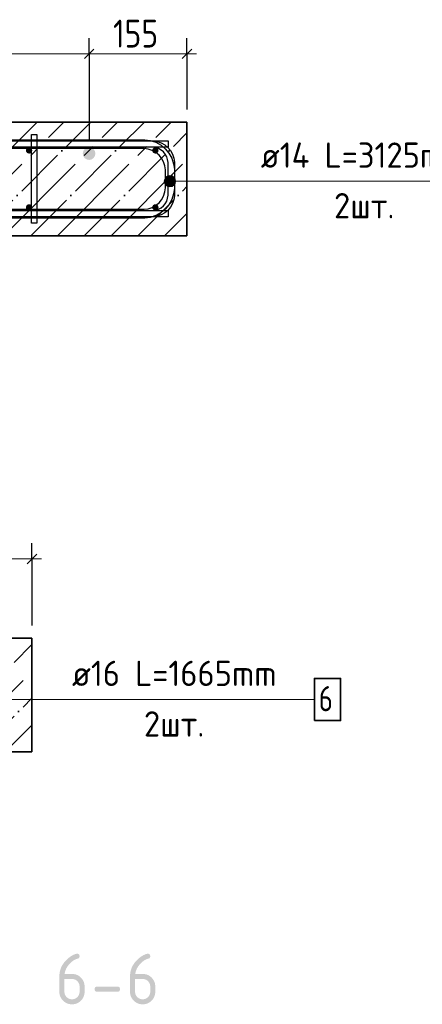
# Model space of a CAD drawing. Header units: millimetres. Extents: x -49773 to 2322955, y -3321 to 58485.
# Tile 131 of 256: x 567777 to 570965, y 12919 to 20705. Entities that reach past the tile are written whole.
import ezdxf

# ---------------------------------------------------------------- set-up
doc = ezdxf.new("R2010")
doc.units = ezdxf.units.MM
doc.linetypes.add('______11', pattern=[500, 400, -50, 0, -50])
doc.linetypes.add('______5', pattern=[1100, 800, -100, 100, -100])
for name, color, linetype, lineweight in [('Standard', 7, 'Continuous', 25), ('Арм.стержн. Арматура края', 96, 'Continuous', 35), ('Арм.стержн. вертикальными 1', 22, 'Continuous', 35), ('Арм.стержн.горизонт. 1', 180, 'Continuous', 35), ('Арм.стержн.горизонт. 2', 202, 'Continuous', 35), ('Размерная линия_ общее', 7, 'Continuous', 13)]:
    doc.layers.add(name, color=color, linetype=linetype, lineweight=lineweight)
doc.layers.add('Арм.стержн. вертикальными 2', color=7, linetype='Continuous', lineweight=35, true_color=0x006e00)
doc.layers.add('Арм.стержн.Стяжки', color=7, linetype='Continuous', lineweight=35, true_color=0x501e0f)
doc.styles.add('ISOCPEUR', font='txt')

msp = doc.modelspace()

# ---------------------------------------------------------------- hatches: boundary and pattern name
at = {"layer": 'Standard', "linetype": 'Continuous', "lineweight": 35, "transparency": 33554687}
h = msp.add_hatch(color=7, dxfattribs=at)
h.paths.add_polyline_path([(568131.7, 13119), (568131.7, 13019), (568131.7, 13012.7), (568132.8, 13006.9), (568133.9, 13001.1), (568136, 12995.8), (568138.2, 12990.5), (568141.4, 12985.6), (568144.7, 12980.8), (568149, 12976.4), (568153.4, 12972.1), (568158.2, 12968.8), (568163, 12965.6), (568168.3, 12963.4), (568173.6, 12961.2), (568179.4, 12960.1), (568185.2, 12959), (568191.4, 12959), (568197.7, 12959), (568203.5, 12960.1), (568209.2, 12961.2), (568214.5, 12963.4), (568219.8, 12965.6), (568224.7, 12968.9), (568229.5, 12972.2), (568233.8, 12976.6), (568238.2, 12981), (568241.4, 12985.8), (568244.7, 12990.7), (568246.8, 12996), (568249, 13001.3), (568250.1, 13007), (568251.2, 13012.8), (568251.2, 13019), (568251.2, 13059), (568251.2, 13065.3), (568250.1, 13071.1), (568249, 13076.9), (568246.8, 13082.2), (568244.6, 13087.5), (568241.3, 13092.3), (568238, 13097.2), (568233.7, 13101.5), (568229.3, 13105.9), (568224.5, 13109.2), (568219.6, 13112.4), (568214.4, 13114.6), (568209.1, 13116.8), (568203.3, 13117.9), (568197.6, 13119), (568191.4, 13119)])
h.paths.add_polyline_path([(568231.2, 13319), (568233.7, 13319), (568235.9, 13318.6), (568238.1, 13318.3), (568240, 13317.7), (568241.8, 13317.1), (568243.4, 13316.1), (568244.9, 13315.2), (568246.2, 13314), (568247.4, 13312.7), (568248.4, 13311.1), (568249.3, 13309.6), (568249.9, 13307.7), (568250.5, 13305.8), (568250.9, 13303.6), (568251.2, 13301.5), (568251.2, 13299), (568251.2, 13295.3), (568250.5, 13292.3), (568249.9, 13289.4), (568248.7, 13287.2), (568247.4, 13285.1), (568245.6, 13283.7), (568243.7, 13282.3), (568241.2, 13281.7), (568235.7, 13280.3), (568230.3, 13278.4), (568224.9, 13276.5), (568219.7, 13274.2), (568214.5, 13271.8), (568209.5, 13268.9), (568204.5, 13266.1), (568199.6, 13262.8), (568194.8, 13259.4), (568190.1, 13255.6), (568185.4, 13251.8), (568180.9, 13247.5), (568176.4, 13243.2), (568172.1, 13238.4), (568167.8, 13233.7), (568163.6, 13228.4), (568157.1, 13220.1), (568151.9, 13211.6), (568146.7, 13203.1), (568142.9, 13194.4), (568139.1, 13185.7), (568136.7, 13176.9), (568134.2, 13168), (568133.2, 13159), (568191.5, 13159), (568196.8, 13159), (568201.9, 13158.6), (568206.9, 13158.1), (568211.8, 13157.2), (568216.7, 13156.3), (568221.3, 13154.9), (568226, 13153.6), (568230.4, 13151.7), (568234.9, 13149.9), (568239.1, 13147.7), (568243.3, 13145.4), (568247.3, 13142.7), (568251.3, 13139.9), (568255.1, 13136.7), (568258.9, 13133.6), (568262.5, 13129.9), (568266.1, 13126.3), (568269.3, 13122.5), (568272.4, 13118.6), (568275.1, 13114.6), (568277.8, 13110.5), (568280, 13106.3), (568282.3, 13102.1), (568284.1, 13097.7), (568285.8, 13093.2), (568287.2, 13088.6), (568288.6, 13084), (568289.4, 13079.1), (568290.3, 13074.3), (568290.8, 13069.3), (568291.2, 13064.2), (568291.2, 13059), (568291.2, 13019), (568291.2, 13013.8), (568290.8, 13008.7), (568290.3, 13003.7), (568289.4, 12998.9), (568288.5, 12994), (568287.1, 12989.4), (568285.8, 12984.8), (568283.9, 12980.3), (568282.1, 12975.9), (568279.8, 12971.7), (568277.6, 12967.4), (568274.8, 12963.4), (568272.1, 12959.4), (568268.9, 12955.5), (568265.7, 12951.7), (568262, 12948.1), (568258.4, 12944.4), (568254.6, 12941.2), (568250.7, 12938.1), (568246.7, 12935.3), (568242.7, 12932.6), (568238.4, 12930.3), (568234.2, 12928), (568229.8, 12926.2), (568225.4, 12924.4), (568220.8, 12923), (568216.2, 12921.7), (568211.4, 12920.8), (568206.6, 12919.9), (568201.6, 12919.4), (568196.6, 12919), (568191.4, 12919), (568186.2, 12919), (568181.2, 12919.4), (568176.2, 12919.9), (568171.3, 12920.8), (568166.5, 12921.7), (568161.9, 12923), (568157.3, 12924.4), (568152.9, 12926.2), (568148.4, 12928), (568144.2, 12930.3), (568140, 12932.5), (568136, 12935.2), (568131.9, 12937.9), (568128.1, 12941.1), (568124.3, 12944.3), (568120.7, 12947.9), (568117, 12951.5), (568113.8, 12955.3), (568110.7, 12959.1), (568107.9, 12963.2), (568105.2, 12967.2), (568103, 12971.4), (568100.7, 12975.6), (568098.9, 12980), (568097, 12984.4), (568095.7, 12989), (568094.3, 12993.6), (568093.4, 12998.4), (568092.5, 13003.2), (568092.1, 13008.2), (568091.6, 13013.2), (568091.6, 13018.3), (568091.6, 13139), (568091.6, 13147.4), (568092.3, 13155.7), (568093, 13163.9), (568094.4, 13171.9), (568095.8, 13179.8), (568097.9, 13187.5), (568100.1, 13195.2), (568102.9, 13202.7), (568105.7, 13210.1), (568109.2, 13217.3), (568112.7, 13224.5), (568116.9, 13231.4), (568121.2, 13238.3), (568126.1, 13245), (568131, 13251.6), (568136.6, 13258), (568141, 13263), (568145.5, 13267.6), (568150, 13272.2), (568154.6, 13276.4), (568159.1, 13280.7), (568163.8, 13284.6), (568168.5, 13288.5), (568173.3, 13292), (568178.1, 13295.5), (568182.9, 13298.7), (568187.8, 13301.8), (568192.8, 13304.6), (568197.8, 13307.4), (568202.8, 13309.9), (568207.9, 13312.3), (568213.1, 13314.4), (568216, 13315.5), (568218.6, 13316.4), (568221.2, 13317.3), (568223.5, 13317.8), (568225.8, 13318.4), (568227.7, 13318.7), (568229.6, 13319)], flags=16)
h = msp.add_hatch(color=7, dxfattribs=at)
h.paths.add_polyline_path([(568691.2, 13119), (568691.2, 13019), (568691.2, 13012.7), (568692.3, 13006.9), (568693.4, 13001.1), (568695.6, 12995.8), (568697.7, 12990.5), (568701, 12985.6), (568704.3, 12980.8), (568708.6, 12976.4), (568712.9, 12972.1), (568717.7, 12968.8), (568722.6, 12965.6), (568727.9, 12963.4), (568733.2, 12961.2), (568738.9, 12960.1), (568744.7, 12959), (568751, 12959), (568757.2, 12959), (568763, 12960.1), (568768.8, 12961.2), (568774.1, 12963.4), (568779.4, 12965.6), (568784.2, 12968.9), (568789, 12972.2), (568793.4, 12976.6), (568797.7, 12981), (568801, 12985.8), (568804.2, 12990.7), (568806.4, 12996), (568808.6, 13001.3), (568809.6, 13007), (568810.7, 13012.8), (568810.7, 13019), (568810.7, 13059), (568810.7, 13065.3), (568809.6, 13071.1), (568808.5, 13076.9), (568806.3, 13082.2), (568804.2, 13087.5), (568800.9, 13092.3), (568797.6, 13097.2), (568793.2, 13101.5), (568788.8, 13105.9), (568784, 13109.2), (568779.2, 13112.4), (568773.9, 13114.6), (568768.6, 13116.8), (568762.9, 13117.9), (568757.2, 13119), (568751, 13119)])
h.paths.add_polyline_path([(568790.8, 13319), (568793.3, 13319), (568795.4, 13318.6), (568797.6, 13318.3), (568799.5, 13317.7), (568801.4, 13317.1), (568802.9, 13316.1), (568804.5, 13315.2), (568805.7, 13314), (568807, 13312.7), (568807.9, 13311.1), (568808.8, 13309.6), (568809.5, 13307.7), (568810.1, 13305.8), (568810.4, 13303.6), (568810.7, 13301.5), (568810.7, 13299), (568810.7, 13295.3), (568810.1, 13292.3), (568809.5, 13289.4), (568808.2, 13287.2), (568807, 13285.1), (568805.1, 13283.7), (568803.2, 13282.3), (568800.8, 13281.7), (568795.2, 13280.3), (568789.8, 13278.4), (568784.5, 13276.5), (568779.3, 13274.2), (568774.1, 13271.8), (568769.1, 13268.9), (568764, 13266.1), (568759.2, 13262.8), (568754.3, 13259.4), (568749.7, 13255.6), (568745, 13251.8), (568740.5, 13247.5), (568736, 13243.2), (568731.7, 13238.4), (568727.4, 13233.7), (568723.2, 13228.4), (568716.6, 13220.1), (568711.4, 13211.6), (568706.3, 13203.1), (568702.5, 13194.4), (568698.6, 13185.7), (568696.2, 13176.9), (568693.8, 13168), (568692.7, 13159), (568751.1, 13159), (568756.3, 13159), (568761.4, 13158.6), (568766.5, 13158.1), (568771.4, 13157.2), (568776.2, 13156.3), (568780.9, 13154.9), (568785.5, 13153.6), (568790, 13151.7), (568794.4, 13149.9), (568798.6, 13147.7), (568802.9, 13145.4), (568806.9, 13142.7), (568810.9, 13139.9), (568814.7, 13136.7), (568818.5, 13133.6), (568822.1, 13129.9), (568825.7, 13126.3), (568828.8, 13122.5), (568831.9, 13118.6), (568834.6, 13114.6), (568837.3, 13110.5), (568839.6, 13106.3), (568841.8, 13102.1), (568843.6, 13097.7), (568845.4, 13093.2), (568846.8, 13088.6), (568848.1, 13084), (568849, 13079.1), (568849.9, 13074.3), (568850.3, 13069.3), (568850.8, 13064.2), (568850.8, 13059), (568850.8, 13019), (568850.8, 13013.8), (568850.3, 13008.7), (568849.9, 13003.7), (568849, 12998.9), (568848.1, 12994), (568846.7, 12989.4), (568845.3, 12984.8), (568843.5, 12980.3), (568841.7, 12975.9), (568839.4, 12971.7), (568837.1, 12967.4), (568834.4, 12963.4), (568831.6, 12959.4), (568828.4, 12955.5), (568825.3, 12951.7), (568821.6, 12948.1), (568818, 12944.4), (568814.1, 12941.2), (568810.3, 12938.1), (568806.2, 12935.3), (568802.2, 12932.6), (568798, 12930.3), (568793.8, 12928), (568789.4, 12926.2), (568784.9, 12924.4), (568780.3, 12923), (568775.7, 12921.7), (568770.9, 12920.8), (568766.1, 12919.9), (568761.1, 12919.4), (568756.2, 12919), (568751, 12919), (568745.8, 12919), (568740.7, 12919.4), (568735.7, 12919.9), (568730.9, 12920.8), (568726.1, 12921.7), (568721.5, 12923), (568716.8, 12924.4), (568712.4, 12926.2), (568708, 12928), (568703.8, 12930.3), (568699.5, 12932.5), (568695.5, 12935.2), (568691.5, 12937.9), (568687.7, 12941.1), (568683.8, 12944.3), (568680.2, 12947.9), (568676.6, 12951.5), (568673.4, 12955.3), (568670.2, 12959.1), (568667.5, 12963.2), (568664.8, 12967.2), (568662.5, 12971.4), (568660.2, 12975.6), (568658.4, 12980), (568656.6, 12984.4), (568655.2, 12989), (568653.9, 12993.6), (568653, 12998.4), (568652.1, 13003.2), (568651.6, 13008.2), (568651.2, 13013.2), (568651.2, 13018.3), (568651.2, 13139), (568651.2, 13147.4), (568651.9, 13155.7), (568652.6, 13163.9), (568654, 13171.9), (568655.4, 13179.8), (568657.5, 13187.5), (568659.6, 13195.2), (568662.4, 13202.7), (568665.2, 13210.1), (568668.8, 13217.3), (568672.3, 13224.5), (568676.5, 13231.4), (568680.7, 13238.3), (568685.6, 13245), (568690.6, 13251.6), (568696.2, 13258), (568700.6, 13263), (568705.1, 13267.6), (568709.5, 13272.2), (568714.1, 13276.4), (568718.7, 13280.7), (568723.4, 13284.6), (568728, 13288.5), (568732.8, 13292), (568737.6, 13295.5), (568742.5, 13298.7), (568747.4, 13301.8), (568752.3, 13304.6), (568757.3, 13307.4), (568762.4, 13309.9), (568767.5, 13312.3), (568772.6, 13314.4), (568775.6, 13315.5), (568778.2, 13316.4), (568780.8, 13317.3), (568783.1, 13317.8), (568785.3, 13318.4), (568787.3, 13318.7), (568789.2, 13319)], flags=16)
msp.add_hatch(color=7, dxfattribs=at).paths.add_polyline_path([(568551.2, 13018.8), (568391.3, 13018.8), (568388.8, 13018.8), (568386.6, 13019.1), (568384.4, 13019.4), (568382.5, 13020), (568380.7, 13020.6), (568379.1, 13021.6), (568377.5, 13022.5), (568376.3, 13023.8), (568375.1, 13025), (568374.1, 13026.6), (568373.2, 13028.2), (568372.5, 13030), (568371.9, 13031.9), (568371.6, 13034.1), (568371.3, 13036.3), (568371.3, 13038.8), (568371.3, 13041.3), (568371.6, 13043.5), (568371.9, 13045.7), (568372.5, 13047.6), (568373.2, 13049.5), (568374.1, 13051), (568375.1, 13052.6), (568376.3, 13053.8), (568377.5, 13055.1), (568379.1, 13056), (568380.7, 13057), (568382.5, 13057.6), (568384.4, 13058.2), (568386.6, 13058.5), (568388.8, 13058.8), (568391.3, 13058.8), (568551.2, 13058.8), (568553.7, 13058.8), (568555.9, 13058.5), (568558.1, 13058.2), (568560, 13057.6), (568561.9, 13057), (568563.4, 13056), (568565, 13055.1), (568566.2, 13053.8), (568567.5, 13052.6), (568568.4, 13051), (568569.4, 13049.5), (568570, 13047.6), (568570.6, 13045.7), (568570.9, 13043.5), (568571.2, 13041.3), (568571.2, 13038.8), (568571.2, 13036.3), (568570.9, 13034.1), (568570.6, 13031.9), (568570, 13030), (568569.4, 13028.2), (568568.4, 13026.6), (568567.5, 13025), (568566.2, 13023.8), (568565, 13022.5), (568563.4, 13021.6), (568561.9, 13020.6), (568560, 13020), (568558.1, 13019.4), (568555.9, 13019.1), (568553.7, 13018.8)], flags=16)
at = {"layer": 'Арм.стержн. вертикальными 1', "linetype": 'Continuous', "lineweight": 50, "transparency": 33554687}
for points in [[(567876.9, 19671.4), (567875, 19681), (567869.6, 19689.1), (567861.4, 19694.5), (567851.9, 19696.4), (567842.3, 19694.5), (567834.2, 19689.1), (567828.8, 19681), (567826.9, 19671.4), (567828.8, 19661.8), (567834.2, 19653.7), (567842.3, 19648.3), (567851.9, 19646.4), (567861.4, 19648.3), (567869.6, 19653.7), (567875, 19661.8)], [(568876.9, 19671.4), (568875, 19681), (568869.6, 19689.1), (568861.4, 19694.5), (568851.9, 19696.4), (568842.3, 19694.5), (568834.2, 19689.1), (568828.8, 19681), (568826.9, 19671.4), (568828.8, 19661.8), (568834.2, 19653.7), (568842.3, 19648.3), (568851.9, 19646.4), (568861.4, 19648.3), (568869.6, 19653.7), (568875, 19661.8)], [(567876.9, 19221.4), (567875, 19231), (567869.6, 19239.1), (567861.4, 19244.5), (567851.9, 19246.4), (567842.3, 19244.5), (567834.2, 19239.1), (567828.8, 19231), (567826.9, 19221.4), (567828.8, 19211.8), (567834.2, 19203.7), (567842.3, 19198.3), (567851.9, 19196.4), (567861.4, 19198.3), (567869.6, 19203.7), (567875, 19211.8)], [(568876.9, 19221.4), (568875, 19231), (568869.6, 19239.1), (568861.4, 19244.5), (568851.9, 19246.4), (568842.3, 19244.5), (568834.2, 19239.1), (568828.8, 19231), (568826.9, 19221.4), (568828.8, 19211.8), (568834.2, 19203.7), (568842.3, 19198.3), (568851.9, 19196.4), (568861.4, 19198.3), (568869.6, 19203.7), (568875, 19211.8)]]:
    msp.add_hatch(color=4, dxfattribs=at).paths.add_polyline_path(points)
at = {"layer": 'Арм.стержн. вертикальными 2', "linetype": 'Continuous', "lineweight": 50, "transparency": 33554687}
msp.add_hatch(color=7, dxfattribs=at).paths.add_polyline_path([(568376.9, 19646.4), (568373.1, 19665.5), (568362.2, 19681.8), (568346, 19692.6), (568326.9, 19696.4), (568307.7, 19692.6), (568291.5, 19681.8), (568280.7, 19665.5), (568276.9, 19646.4), (568280.7, 19627.3), (568291.5, 19611.1), (568307.7, 19600.2), (568326.9, 19596.4), (568346, 19600.2), (568362.2, 19611.1), (568373.1, 19627.3)])
at = {"layer": 'Арм.стержн.горизонт. 2', "linetype": 'Continuous', "lineweight": 13, "transparency": 33554687}
for points in [[(568944.4, 19389.3), (568944.4, 19466.7), (568928.2, 19450.5)], [(568944.4, 19389.3), (568944.4, 19466.7), (568928.2, 19450.5)], [(568966.9, 19383), (568966.9, 19473), (568944.4, 19466.7)], [(568966.9, 19383), (568966.9, 19473), (568944.4, 19466.7)], [(568966.9, 19383), (568944.4, 19466.7), (568944.4, 19389.3)], [(568966.9, 19383), (568944.4, 19466.7), (568944.4, 19389.3)], [(568989.4, 19389.3), (568989.4, 19466.7), (568966.9, 19473)], [(568989.4, 19389.3), (568966.9, 19473), (568966.9, 19383)], [(568989.4, 19389.3), (568989.4, 19466.7), (568966.9, 19473)], [(568989.4, 19389.3), (568966.9, 19473), (568966.9, 19383)], [(569005.6, 19405.5), (569005.6, 19450.5), (568989.4, 19466.7)], [(569005.6, 19405.5), (568989.4, 19466.7), (568989.4, 19389.3)], [(569005.6, 19405.5), (569005.6, 19450.5), (568989.4, 19466.7)], [(569005.6, 19405.5), (568989.4, 19466.7), (568989.4, 19389.3)], [(568928.2, 19405.5), (568928.2, 19450.5), (568921.9, 19428)], [(568928.2, 19405.5), (568928.2, 19450.5), (568921.9, 19428)], [(568944.4, 19389.3), (568928.2, 19450.5), (568928.2, 19405.5)], [(568944.4, 19389.3), (568928.2, 19450.5), (568928.2, 19405.5)], [(569005.6, 19450.5), (569005.6, 19405.5), (569011.9, 19428)], [(569005.6, 19450.5), (569005.6, 19405.5), (569011.9, 19428)]]:
    msp.add_hatch(color=7, dxfattribs=at).paths.add_polyline_path(points)

# ---------------------------------------------------------------- linework, layer by layer
at = {"layer": 'Standard', "color": 7, "linetype": 'Continuous', "lineweight": 35, "transparency": 33554687}
for p, q in [((569101.9, 19896.3), (560001.9, 19896.3)), ((569101.9, 18996.3), (569101.9, 19896.3)), ((560001.9, 18996.3), (569101.9, 18996.3)), ((567874.7, 15815.1), (558774.7, 15815.1)), ((567874.7, 14915.1), (567874.7, 15815.1)), ((558774.7, 14915.1), (567874.7, 14915.1))]:
    msp.add_line(p, q, dxfattribs=at)
at = {"layer": 'Standard', "color": 253, "linetype": '______11', "lineweight": 35, "true_color": 0xababab, "transparency": 33554687}
for p, q in [((567015.9, 18996.3), (567915.9, 19896.3)), ((567440.1, 18996.3), (568340.1, 19896.3)), ((567864.4, 18996.3), (568764.4, 19896.3)), ((568288.7, 18996.3), (569101.9, 19809.5)), ((568712.9, 18996.3), (569101.9, 19385.3)), ((567026.4, 14915.1), (567874.7, 15763.5)), ((567450.6, 14915.1), (567874.7, 15339.3))]:
    msp.add_line(p, q, dxfattribs=at)
at = {"layer": 'Standard', "color": 253, "linetype": '______5', "lineweight": 35, "true_color": 0xababab, "transparency": 33554687}
for p, q in [((567228, 18996.3), (568128, 19896.3)), ((567652.3, 18996.3), (568552.3, 19896.3)), ((568076.5, 18996.3), (568976.5, 19896.3)), ((568500.8, 18996.3), (569101.9, 19597.4)), ((568925.1, 18996.3), (569101.9, 19173.1)), ((567238.5, 14915.1), (567874.7, 15551.4)), ((567662.8, 14915.1), (567874.7, 15127.1))]:
    msp.add_line(p, q, dxfattribs=at)
at = {"layer": 'Арм.стержн. Арматура края', "color": 4, "linetype": 'Continuous', "lineweight": 25, "transparency": 33554687}
for points in [[(566501.9, 19746.4), (568835.1, 19746.4), (568865.6, 19742.2), (568897.4, 19731.7), (568926.6, 19715.3), (568950.7, 19695.2), (568970.8, 19671.2), (568987.2, 19641.9), (568997.6, 19610.2), (569001.9, 19579.7), (569001.9, 19313.1), (568997.6, 19282.6), (568987.2, 19250.9), (568970.8, 19221.7), (568950.7, 19197.6), (568926.6, 19177.5), (568897.4, 19161.1), (568865.7, 19150.6), (568835.1, 19146.4), (566501.9, 19146.4)], [(566501.9, 19746.4), (568835.1, 19746.4), (568865.6, 19742.2), (568897.4, 19731.7), (568926.6, 19715.3), (568950.7, 19695.2), (568970.8, 19671.2), (568987.2, 19641.9), (568997.6, 19610.2), (569001.9, 19579.7), (569001.9, 19313.1), (568997.6, 19282.6), (568987.2, 19250.9), (568970.8, 19221.7), (568950.7, 19197.6), (568926.6, 19177.5), (568897.4, 19161.1), (568865.7, 19150.6), (568835.1, 19146.4), (566501.9, 19146.4)], [(566501.9, 19196.4), (568831.7, 19196.4), (568854.3, 19199.5), (568877.2, 19207.1), (568898.1, 19218.8), (568915.2, 19233.1), (568929.5, 19250.2), (568941.2, 19271.1), (568948.7, 19294), (568951.9, 19316.6), (568951.9, 19576.2), (568948.7, 19598.8), (568941.2, 19621.7), (568929.4, 19642.7), (568915.2, 19659.7), (568898.1, 19674), (568877.2, 19685.7), (568854.3, 19693.3), (568831.7, 19696.4), (566501.9, 19696.4)], [(566501.9, 19196.4), (568831.7, 19196.4), (568854.3, 19199.5), (568877.2, 19207.1), (568898.1, 19218.8), (568915.2, 19233.1), (568929.5, 19250.2), (568941.2, 19271.1), (568948.7, 19294), (568951.9, 19316.6), (568951.9, 19576.2), (568948.7, 19598.8), (568941.2, 19621.7), (568929.4, 19642.7), (568915.2, 19659.7), (568898.1, 19674), (568877.2, 19685.7), (568854.3, 19693.3), (568831.7, 19696.4), (566501.9, 19696.4)]]:
    msp.add_lwpolyline(points, dxfattribs=at)
at = {"layer": 'Арм.стержн.горизонт. 1', "color": 4, "linetype": 'Continuous', "lineweight": 25, "transparency": 33554687}
for points in [[(556631.7, 19746.4), (568951.9, 19746.4), (568951.9, 19696.4), (556631.7, 19696.4), (556631.7, 19746.4)], [(556631.7, 19746.4), (568951.9, 19746.4), (568951.9, 19696.4), (556631.7, 19696.4), (556631.7, 19746.4)], [(556631.7, 19196.4), (568951.9, 19196.4), (568951.9, 19146.4), (556631.7, 19146.4), (556631.7, 19196.4)], [(556631.7, 19196.4), (568951.9, 19196.4), (568951.9, 19146.4), (556631.7, 19146.4), (556631.7, 19196.4)]]:
    msp.add_lwpolyline(points, dxfattribs=at)
at = {"layer": 'Арм.стержн.горизонт. 2', "color": 7, "linetype": 'Continuous', "lineweight": 13, "transparency": 33554687}
for p, q in [((568966.9, 19473), (568966.9, 19473)), ((568966.9, 19473), (568966.9, 19473)), ((568921.9, 19428), (568921.9, 19428)), ((568921.9, 19428), (568921.9, 19428)), ((569586.2, 19428), (568966.9, 19428)), ((569586.2, 19428), (568966.9, 19428)), ((569011.9, 19428), (569011.9, 19428)), ((569011.9, 19428), (569011.9, 19428)), ((569586.2, 19428), (571626.2, 19428)), ((568966.9, 19383), (568966.9, 19383)), ((568966.9, 19383), (568966.9, 19383)), ((568091.2, 15329.5), (567709.8, 15329.5)), ((568091.2, 15329.5), (567709.8, 15329.5)), ((568091.2, 15329.5), (570111.2, 15329.5))]:
    msp.add_line(p, q, dxfattribs=at)
at = {"layer": 'Арм.стержн.горизонт. 2', "color": 211, "linetype": 'Continuous', "lineweight": 25, "true_color": 0xff54ff, "transparency": 33554687}
for points in [[(557301.9, 19756.4), (568768.5, 19756.4), (568811.2, 19750.5), (568855.6, 19735.8), (568896.5, 19712.9), (568930.2, 19684.7), (568958.4, 19651.1), (568981.3, 19610.1), (568995.9, 19565.7), (569001.9, 19523), (569001.9, 19369.8), (568995.9, 19327.1), (568981.3, 19282.7), (568958.4, 19241.8), (568930.2, 19208.1), (568896.5, 19179.9), (568855.6, 19157), (568811.2, 19142.4), (568768.5, 19136.4), (565421.9, 19136.4), (565421.9, 19206.4)], [(557301.9, 19756.4), (568768.5, 19756.4), (568811.2, 19750.5), (568855.6, 19735.8), (568896.5, 19712.9), (568930.2, 19684.7), (568958.4, 19651.1), (568981.3, 19610.1), (568995.9, 19565.7), (569001.9, 19523), (569001.9, 19369.8), (568995.9, 19327.1), (568981.3, 19282.7), (568958.4, 19241.8), (568930.2, 19208.1), (568896.5, 19179.9), (568855.6, 19157), (568811.2, 19142.4), (568768.5, 19136.4), (565421.9, 19136.4), (565421.9, 19206.4)], [(565421.9, 19206.4), (568763.6, 19206.4), (568795.2, 19210.8), (568827.3, 19221.4), (568856.6, 19237.8), (568880.5, 19257.8), (568900.5, 19281.6), (568916.9, 19311), (568927.5, 19343), (568931.9, 19374.7), (568931.9, 19518.1), (568927.5, 19549.8), (568916.9, 19581.8), (568900.5, 19611.2), (568880.5, 19635.1), (568856.6, 19655), (568827.3, 19671.4), (568795.2, 19682), (568763.6, 19686.4), (557301.9, 19686.4)], [(565421.9, 19206.4), (568763.6, 19206.4), (568795.2, 19210.8), (568827.3, 19221.4), (568856.6, 19237.8), (568880.5, 19257.8), (568900.5, 19281.6), (568916.9, 19311), (568927.5, 19343), (568931.9, 19374.7), (568931.9, 19518.1), (568927.5, 19549.8), (568916.9, 19581.8), (568900.5, 19611.2), (568880.5, 19635.1), (568856.6, 19655), (568827.3, 19671.4), (568795.2, 19682), (568763.6, 19686.4), (557301.9, 19686.4)]]:
    msp.add_lwpolyline(points, dxfattribs=at)
at = {"layer": 'Арм.стержн.горизонт. 2', "color": 7, "linetype": 'Continuous', "lineweight": 35, "transparency": 33554687}
msp.add_lwpolyline([(570111.2, 15162.9), (570317.9, 15162.9), (570317.9, 15496.2), (570111.2, 15496.2), (570111.2, 15162.9)], dxfattribs=at)
at = {"layer": 'Арм.стержн.горизонт. 2', "color": 7, "linetype": 'Continuous', "lineweight": 13, "transparency": 33554687}
msp.add_circle((568966.9, 19428), 45, dxfattribs=at)
msp.add_circle((568966.9, 19428), 45, dxfattribs=at)
at = {"layer": 'Арм.стержн.Стяжки', "color": 40, "linetype": 'Continuous', "lineweight": 25, "transparency": 33554687}
msp.add_lwpolyline([(567871.9, 19096.4), (567871.9, 19796.4), (567911.9, 19796.4), (567911.9, 19096.4), (567871.9, 19096.4)], dxfattribs=at)
at = {"layer": 'Размерная линия_ общее', "color": 253, "linetype": 'Continuous', "lineweight": -3, "true_color": 0xa0a0a0, "transparency": 33554687}
for p, q in [((568326.9, 20435.4), (568326.9, 20560.4)), ((569101.9, 20435.4), (569101.9, 20560.4)), ((568326.9, 20435.4), (568326.9, 20310.4)), ((568326.9, 20435.4), (568326.9, 19746.4)), ((569101.9, 20435.4), (569101.9, 20310.4)), ((569101.9, 20435.4), (569101.9, 19996.4)), ((567874.7, 16440.9), (567874.7, 16565.9)), ((567874.7, 16440.9), (567874.7, 16315.9)), ((567874.7, 16440.9), (567874.7, 15915.1))]:
    msp.add_line(p, q, dxfattribs=at)
at = {"layer": 'Размерная линия_ общее', "color": 7, "linetype": 'Continuous', "lineweight": 13, "transparency": 33554687}
for p, q in [((561326.9, 20435.4), (568326.9, 20435.4)), ((568326.9, 20435.4), (569101.9, 20435.4)), ((569101.9, 20435.4), (569176.9, 20435.4)), ((567099.8, 16440.9), (567874.7, 16440.9)), ((567874.7, 16440.9), (567949.7, 16440.9))]:
    msp.add_line(p, q, dxfattribs=at)
at = {"layer": 'Размерная линия_ общее', "color": 7, "linetype": 'Continuous', "lineweight": 25, "transparency": 33554687}
for p, q in [((568289.4, 20397.9), (568364.4, 20472.9)), ((569064.4, 20397.9), (569139.4, 20472.9)), ((567837.3, 16403.4), (567912.2, 16478.4))]:
    msp.add_line(p, q, dxfattribs=at)

# ---------------------------------------------------------------- texts
at = {"layer": 'Арм.стержн.горизонт. 2', "color": 7, "linetype": 'Continuous', "lineweight": 25, "transparency": 33554687, "char_height": 200, "attachment_point": 7, "style": 'ISOCPEUR'}
for s, insert, width in [('\\W0.94;ø14 L=3125mm ', (569686.2, 19534.6), 1933.174), ('\\W0.94;2шт. ', (570266.2, 19134.6), 774.186), ('\\W0.94;ø16 L=1665mm ', (568191.2, 15436.2), 1913.071), ('\\W0.78;6', (570144.6, 15236.2), 217.601), ('\\W0.94;2шт. ', (568761.2, 15036.2), 774.186)]:
    msp.add_mtext(s, dxfattribs=dict(at, insert=insert, width=width))
at = {"layer": 'Размерная линия_ общее', "color": 7, "linetype": 'Continuous', "lineweight": 25, "transparency": 33554687, "insert": (568516.4, 20485.4), "char_height": 220, "width": 508.571, "attachment_point": 7, "style": 'ISOCPEUR'}
msp.add_mtext('\\W0.83;155', dxfattribs=at)

doc.saveas('drawing.dxf')
